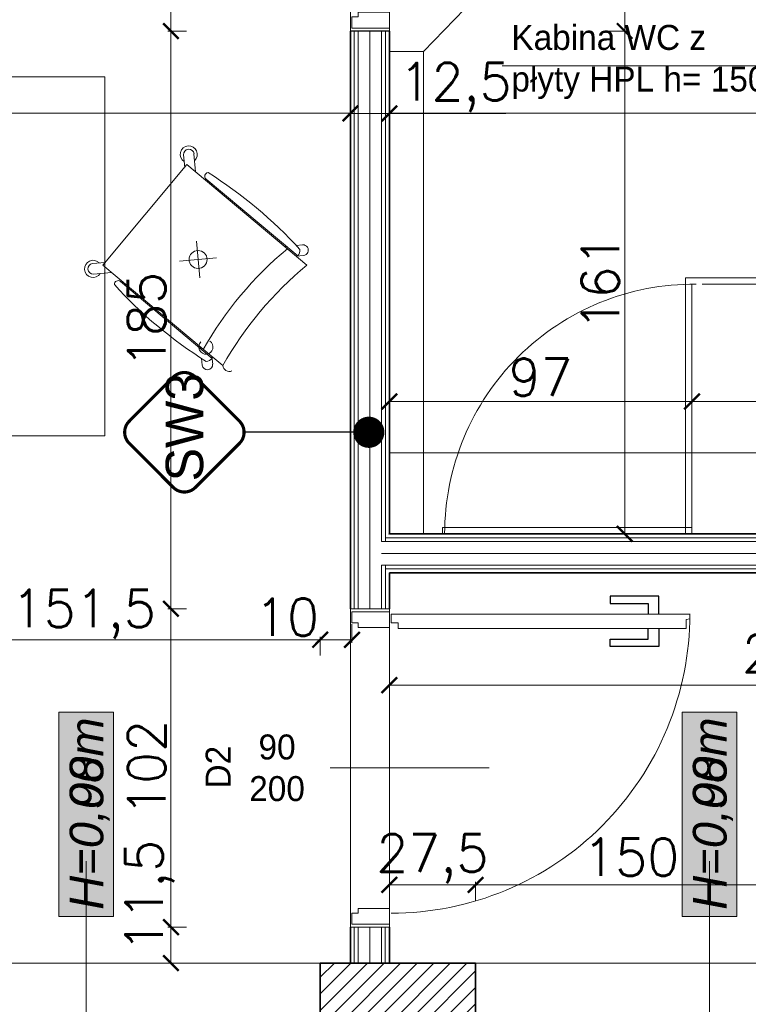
# Model space of a CAD drawing. Header units: millimetres. Extents: x -587 to 358276, y -26688 to 221215.
# Tile 104 of 256: x 9889 to 10122, y 9776 to 10091. Entities that reach past the tile are written whole.
import ezdxf
from ezdxf.lldxf.tags import DXFTag

# ---------------------------------------------------------------- set-up
doc = ezdxf.new("R2010")
doc.units = ezdxf.units.MM
doc.header["$MEASUREMENT"] = 0
for name, color, linetype, lineweight in [('A_istniejące ściany', 7, 'Continuous', 35), ('A_l.przerywana', 250, 'ICAD_ISO03W100', 9), ('A_l.wypełnien', 250, 'Continuous', 9), ('A_opisy', 166, 'Continuous', 15), ('A_projektowane sciany', 5, 'Continuous', 35), ('A_wyposażenie', 7, 'Continuous', 9), ('A_ściany projektowane', 5, 'Continuous', 35), ('l. przekrojowa', 1, 'Continuous', 30), ('l.przerywana', 104, 'ICAD_ISO03W100', 5), ('l.widokowa', 140, 'Continuous', 15), ('l.wypełnien', 253, 'Continuous', 5), ('mebelki', 214, 'Continuous', 9), ('Nowe_820-G Rysunki Obrazki_Nr_pióra__1', 7, 'Continuous', 13), ('wymiarowanie', 176, 'Continuous', 9)]:
    doc.layers.add(name, color=color, linetype=linetype, lineweight=lineweight)
for name, color, linetype in [('D-opis-elewacja', 104, 'Continuous'), ('D-opis-elewacje', 104, 'Continuous'), ('stolarka', 1, 'Continuous')]:
    doc.layers.add(name, color=color, linetype=linetype)
doc.styles.add('ARIALL', font='GOTHIC.TTF', dxfattribs={"height": 40})
doc.styles.add('ROMANS', font='romans')
doc.styles.add('styl2', font='simplex.shx')
doc.linetypes.add('BATTING', pattern='A,0.00254,-2.54,[134,ltypeshp.shx,S=2.54,R=0,X=-2.54,Y=0],-5.08,[134,ltypeshp.shx,S=2.54,R=180,X=2.54,Y=0],-2.54', length=10.16254)
tags = doc.linetypes.add('ICAD_ISO03W100', pattern=[30, 12, -18]).pattern_tags.tags
tags[6:7] = [DXFTag(74, 4), DXFTag(75, 0), DXFTag(340, '0'), DXFTag(46, 1.0), DXFTag(50, 0.0), DXFTag(44, 0.0), DXFTag(45, 0.0)]
tags[4:5] = [DXFTag(74, 4), DXFTag(75, 0), DXFTag(340, '0'), DXFTag(46, 1.0), DXFTag(50, 0.0), DXFTag(44, 0.0), DXFTag(45, 0.0)]
doc.dimstyles.new('Skala 1-50', dxfattribs={"dimtxt": 12, "dimasz": 5, "dimexe": 1, "dimexo": 1, "dimgap": 1.5, "dimtad": 1, "dimdec": 1, "dimrnd": 0.5, "dimtxsty": 'styl2', "dimblk": 'ARCHTICK', "dimcen": 5, "dimadec": 0, "dimazin": 0, "dimtfac": 1, "dimtdec": 1, "dimtmove": 1, "dimatfit": 3, "dimldrblk": 'ARCHTICK', "dimfxl": 5, "dimfxlon": 1, "dimlwd": -1, "dimlwe": -1, "dimarcsym": 0})

# ---------------------------------------------------------------- blocks, each defined once
blk = doc.blocks.new('_ArchTick')
at = {"color": 0, "linetype": 'ByBlock', "const_width": 0.15}
blk.add_lwpolyline([(-0.5, -0.5), (0.5, 0.5)], dxfattribs=at)
blk = doc.blocks.new('*D3514')
at = {"layer": 'Defpoints', "color": 0}
for p in [(9994.69, 10108.05), (10007.19, 10076.33), (10007.19, 10061.02)]:
    blk.add_point(p, dxfattribs=at)
at = {"layer": 'wymiarowanie', "color": 0}
for p, q in [((9994.69, 10066.02), (9994.69, 10060.02)), ((10007.19, 10066.02), (10007.19, 10060.02)), ((9994.69, 10061.02), (10007.19, 10061.02)), ((10007.19, 10061.02), (10044.54, 10061.02))]:
    blk.add_line(p, q, dxfattribs=at)
at = {"layer": 'wymiarowanie', "color": 0, "xscale": 5, "yscale": 5, "zscale": 5, "rotation": 180}
blk.add_blockref('_ArchTick', (9994.69, 10061.02), dxfattribs=at)
at = {"layer": 'wymiarowanie', "color": 0, "xscale": 5, "yscale": 5, "zscale": 5}
blk.add_blockref('_ArchTick', (10007.19, 10061.02), dxfattribs=at)
at = {"layer": 'wymiarowanie', "color": 0, "insert": (10028.39, 10069.37), "char_height": 12, "attachment_point": 5, "style": 'styl2'}
blk.add_mtext('12,5', dxfattribs=at)
blk = doc.blocks.new('*D3515')
at = {"layer": 'Defpoints', "color": 0}
for p in [(10254.19, 10085.14), (10007.19, 10076.33), (10254.19, 10061.04)]:
    blk.add_point(p, dxfattribs=at)
at = {"layer": 'wymiarowanie', "color": 0}
for p, q in [((10007.19, 10066.04), (10007.19, 10060.04)), ((10254.19, 10066.04), (10254.19, 10060.04)), ((10007.19, 10061.04), (10254.19, 10061.04))]:
    blk.add_line(p, q, dxfattribs=at)
at = {"layer": 'wymiarowanie', "color": 0, "xscale": 5, "yscale": 5, "zscale": 5, "rotation": 180}
blk.add_blockref('_ArchTick', (10007.19, 10061.04), dxfattribs=at)
at = {"layer": 'wymiarowanie', "color": 0, "xscale": 5, "yscale": 5, "zscale": 5}
blk.add_blockref('_ArchTick', (10254.19, 10061.04), dxfattribs=at)
at = {"layer": 'wymiarowanie', "color": 0, "insert": (10178.41, 10067.89), "char_height": 12, "attachment_point": 5, "style": 'styl2'}
blk.add_mtext('247', dxfattribs=at)
blk = doc.blocks.new('*D3746')
at = {"layer": 'Defpoints', "color": 0}
for p in [(8932.19, 10071.02), (9994.69, 10071.02), (8932.19, 10061.04)]:
    blk.add_point(p, dxfattribs=at)
at = {"layer": 'wymiarowanie', "color": 0}
for p, q in [((8932.19, 10066.04), (8932.19, 10060.04)), ((9994.69, 10066.04), (9994.69, 10060.04)), ((9994.69, 10061.04), (8932.19, 10061.04))]:
    blk.add_line(p, q, dxfattribs=at)
at = {"layer": 'wymiarowanie', "color": 0, "xscale": 5, "yscale": 5, "zscale": 5, "rotation": 180}
blk.add_blockref('_ArchTick', (8932.19, 10061.04), dxfattribs=at)
at = {"layer": 'wymiarowanie', "color": 0, "xscale": 5, "yscale": 5, "zscale": 5}
blk.add_blockref('_ArchTick', (9994.69, 10061.04), dxfattribs=at)
at = {"layer": 'wymiarowanie', "color": 0, "insert": (9463.44, 10069.39), "char_height": 12, "attachment_point": 5, "style": 'styl2'}
blk.add_mtext('1062,5', dxfattribs=at)
blk = doc.blocks.new('*D3826')
at = {"layer": 'Defpoints', "color": 0}
for p in [(10007.19, 9913.83), (10279.59, 9913.83), (10279.59, 9877.82)]:
    blk.add_point(p, dxfattribs=at)
at = {"layer": 'wymiarowanie', "color": 0}
for p, q in [((10007.19, 9882.82), (10007.19, 9876.82)), ((10279.59, 9882.82), (10279.59, 9876.82)), ((10007.19, 9877.82), (10279.59, 9877.82))]:
    blk.add_line(p, q, dxfattribs=at)
at = {"layer": 'wymiarowanie', "color": 0, "xscale": 5, "yscale": 5, "zscale": 5, "rotation": 180}
blk.add_blockref('_ArchTick', (10007.19, 9877.82), dxfattribs=at)
at = {"layer": 'wymiarowanie', "color": 0, "xscale": 5, "yscale": 5, "zscale": 5}
blk.add_blockref('_ArchTick', (10279.59, 9877.82), dxfattribs=at)
at = {"layer": 'wymiarowanie', "color": 0, "insert": (10143.39, 9886.17), "char_height": 12, "attachment_point": 5, "style": 'styl2'}
blk.add_mtext('272,5', dxfattribs=at)
blk = doc.blocks.new('*D3970')
at = {"layer": 'Defpoints', "color": 0}
for p in [(9985.02, 9892.39), (9833.39, 9788.83), (9985.02, 9788.83)]:
    blk.add_point(p, dxfattribs=at)
at = {"layer": 'wymiarowanie', "color": 0}
for p, q in [((9833.39, 9887.39), (9833.39, 9893.39)), ((9833.39, 9892.39), (9985.02, 9892.39)), ((9985.02, 9887.39), (9985.02, 9893.39))]:
    blk.add_line(p, q, dxfattribs=at)
at = {"layer": 'wymiarowanie', "color": 0, "xscale": 5, "yscale": 5, "zscale": 5, "rotation": 180}
blk.add_blockref('_ArchTick', (9833.39, 9892.39), dxfattribs=at)
at = {"layer": 'wymiarowanie', "color": 0, "xscale": 5, "yscale": 5, "zscale": 5}
blk.add_blockref('_ArchTick', (9985.02, 9892.39), dxfattribs=at)
at = {"layer": 'wymiarowanie', "color": 0, "insert": (9909.2, 9900.59), "char_height": 12, "attachment_point": 5, "style": 'styl2'}
blk.add_mtext('151,5', dxfattribs=at)
blk = doc.blocks.new('*D3971')
at = {"layer": 'Defpoints', "color": 0}
for p in [(9995.19, 9912.12), (9995.19, 9892.39), (9985.02, 9788.83)]:
    blk.add_point(p, dxfattribs=at)
at = {"layer": 'wymiarowanie', "color": 0}
for p, q in [((9995.19, 9897.39), (9995.19, 9891.39)), ((9985.02, 9887.39), (9985.02, 9893.39)), ((9985.02, 9892.39), (9995.19, 9892.39))]:
    blk.add_line(p, q, dxfattribs=at)
at = {"layer": 'wymiarowanie', "color": 0, "xscale": 5, "yscale": 5, "zscale": 5, "rotation": 180}
blk.add_blockref('_ArchTick', (9985.02, 9892.39), dxfattribs=at)
at = {"layer": 'wymiarowanie', "color": 0, "xscale": 5, "yscale": 5, "zscale": 5}
blk.add_blockref('_ArchTick', (9995.19, 9892.39), dxfattribs=at)
at = {"layer": 'wymiarowanie', "color": 0, "insert": (9974.39, 9899.61), "char_height": 12, "attachment_point": 5, "style": 'styl2'}
blk.add_mtext('10', dxfattribs=at)
blk = doc.blocks.new('*D3972')
at = {"layer": 'Defpoints', "color": 0}
for p in [(10034.83, 9813.88), (10007.19, 9788.83), (10034.83, 9788.83)]:
    blk.add_point(p, dxfattribs=at)
at = {"layer": 'wymiarowanie', "color": 0}
for p, q in [((10007.19, 9808.88), (10007.19, 9814.88)), ((10007.19, 9813.88), (10034.83, 9813.88)), ((10034.83, 9808.88), (10034.83, 9814.88))]:
    blk.add_line(p, q, dxfattribs=at)
at = {"layer": 'wymiarowanie', "color": 0, "xscale": 5, "yscale": 5, "zscale": 5, "rotation": 180}
blk.add_blockref('_ArchTick', (10007.19, 9813.88), dxfattribs=at)
at = {"layer": 'wymiarowanie', "color": 0, "xscale": 5, "yscale": 5, "zscale": 5}
blk.add_blockref('_ArchTick', (10034.83, 9813.88), dxfattribs=at)
at = {"layer": 'wymiarowanie', "color": 0, "insert": (10021.01, 9822.24), "char_height": 12, "attachment_point": 5, "style": 'styl2'}
blk.add_mtext('27,5', dxfattribs=at)
blk = doc.blocks.new('*D3973')
at = {"layer": 'Defpoints', "color": 0}
for p in [(10184.83, 9813.88), (10034.83, 9788.83), (10184.83, 9788.83)]:
    blk.add_point(p, dxfattribs=at)
at = {"layer": 'wymiarowanie', "color": 0}
for p, q in [((10034.83, 9808.88), (10034.83, 9814.88)), ((10034.83, 9813.88), (10184.83, 9813.88)), ((10184.83, 9808.88), (10184.83, 9814.88))]:
    blk.add_line(p, q, dxfattribs=at)
at = {"layer": 'wymiarowanie', "color": 0, "xscale": 5, "yscale": 5, "zscale": 5, "rotation": 180}
blk.add_blockref('_ArchTick', (10034.83, 9813.88), dxfattribs=at)
at = {"layer": 'wymiarowanie', "color": 0, "xscale": 5, "yscale": 5, "zscale": 5}
blk.add_blockref('_ArchTick', (10184.83, 9813.88), dxfattribs=at)
at = {"layer": 'wymiarowanie', "color": 0, "insert": (10084.72, 9822.76), "char_height": 12, "attachment_point": 5, "style": 'styl2'}
blk.add_mtext('150', dxfattribs=at)
blk = doc.blocks.new('*D4068')
at = {"layer": 'Defpoints', "color": 0}
for p in [(9937.17, 9800.33), (9995.19, 9800.33), (9995.19, 9788.83)]:
    blk.add_point(p, dxfattribs=at)
at = {"layer": 'wymiarowanie', "color": 0}
for p, q in [((9942.17, 9800.33), (9936.17, 9800.33)), ((9937.17, 9788.83), (9937.17, 9800.33)), ((9942.17, 9788.83), (9936.17, 9788.83))]:
    blk.add_line(p, q, dxfattribs=at)
at = {"layer": 'wymiarowanie', "color": 0, "xscale": 5, "yscale": 5, "zscale": 5}
for p, rotation in [((9937.17, 9800.33), 90), ((9937.17, 9788.83), 270)]:
    blk.add_blockref('_ArchTick', p, dxfattribs=dict(at, rotation=rotation))
at = {"layer": 'wymiarowanie', "color": 0, "insert": (9930.35, 9810.35), "char_height": 12, "attachment_point": 5, "rotation": 90, "style": 'styl2'}
blk.add_mtext('11,5', dxfattribs=at)
blk = doc.blocks.new('*D4069')
at = {"layer": 'Defpoints', "color": 0}
for p in [(9937.17, 9902.33), (9995.19, 9902.33), (9995.19, 9800.33)]:
    blk.add_point(p, dxfattribs=at)
at = {"layer": 'wymiarowanie', "color": 0}
for p, q in [((9942.17, 9902.33), (9936.17, 9902.33)), ((9937.17, 9800.33), (9937.17, 9902.33)), ((9942.17, 9800.33), (9936.17, 9800.33))]:
    blk.add_line(p, q, dxfattribs=at)
at = {"layer": 'wymiarowanie', "color": 0, "xscale": 5, "yscale": 5, "zscale": 5}
for p, rotation in [((9937.17, 9902.33), 90), ((9937.17, 9800.33), 270)]:
    blk.add_blockref('_ArchTick', p, dxfattribs=dict(at, rotation=rotation))
at = {"layer": 'wymiarowanie', "color": 0, "insert": (9929.37, 9851.33), "char_height": 12, "attachment_point": 5, "rotation": 90, "style": 'styl2'}
blk.add_mtext('102', dxfattribs=at)
blk = doc.blocks.new('*D4070')
at = {"layer": 'Defpoints', "color": 0}
for p in [(9937.17, 10087.41), (10000.94, 10087.41), (9995.19, 9902.33)]:
    blk.add_point(p, dxfattribs=at)
at = {"layer": 'wymiarowanie', "color": 0}
for p, q in [((9942.17, 10087.41), (9936.17, 10087.41)), ((9937.17, 9902.33), (9937.17, 10087.41)), ((9942.17, 9902.33), (9936.17, 9902.33))]:
    blk.add_line(p, q, dxfattribs=at)
at = {"layer": 'wymiarowanie', "color": 0, "xscale": 5, "yscale": 5, "zscale": 5}
for p, rotation in [((9937.17, 10087.41), 90), ((9937.17, 9902.33), 270)]:
    blk.add_blockref('_ArchTick', p, dxfattribs=dict(at, rotation=rotation))
at = {"layer": 'wymiarowanie', "color": 0, "insert": (9929.37, 9994.87), "char_height": 12, "attachment_point": 5, "rotation": 90, "style": 'styl2'}
blk.add_mtext('185', dxfattribs=at)
blk = doc.blocks.new('*D4071')
at = {"layer": 'Defpoints', "color": 0}
for p in [(9937.17, 10189.41), (9994.72, 10189.41), (9994.72, 10087.41)]:
    blk.add_point(p, dxfattribs=at)
at = {"layer": 'wymiarowanie', "color": 0}
for p, q in [((9942.17, 10189.41), (9936.17, 10189.41)), ((9937.17, 10087.41), (9937.17, 10189.41)), ((9942.17, 10087.41), (9936.17, 10087.41))]:
    blk.add_line(p, q, dxfattribs=at)
at = {"layer": 'wymiarowanie', "color": 0, "xscale": 5, "yscale": 5, "zscale": 5}
for p, rotation in [((9937.17, 10189.41), 90), ((9937.17, 10087.41), 270)]:
    blk.add_blockref('_ArchTick', p, dxfattribs=dict(at, rotation=rotation))
at = {"layer": 'wymiarowanie', "color": 0, "insert": (9929.37, 10138.41), "char_height": 12, "attachment_point": 5, "rotation": 90, "style": 'styl2'}
blk.add_mtext('102', dxfattribs=at)
blk = doc.blocks.new('*D4082')
at = {"layer": 'Defpoints', "color": 0}
for p in [(10007.19, 10189.41), (10007.19, 10087.41), (10082.64, 10087.41)]:
    blk.add_point(p, dxfattribs=at)
at = {"layer": 'wymiarowanie', "color": 0}
for p, q in [((10077.64, 10189.41), (10083.64, 10189.41)), ((10082.64, 10189.41), (10082.64, 10087.41)), ((10077.64, 10087.41), (10083.64, 10087.41))]:
    blk.add_line(p, q, dxfattribs=at)
at = {"layer": 'wymiarowanie', "color": 0, "xscale": 5, "yscale": 5, "zscale": 5}
for p, rotation in [((10082.64, 10189.41), 90), ((10082.64, 10087.41), -90.00000000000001)]:
    blk.add_blockref('_ArchTick', p, dxfattribs=dict(at, rotation=rotation))
at = {"layer": 'wymiarowanie', "color": 0, "insert": (10074.84, 10138.41), "char_height": 12, "attachment_point": 5, "rotation": 90, "style": 'styl2'}
blk.add_mtext('102', dxfattribs=at)
blk = doc.blocks.new('*D4083')
at = {"layer": 'Defpoints', "color": 0}
for p in [(10077.64, 10087.41), (10015.44, 9926.33), (10082.64, 9926.33)]:
    blk.add_point(p, dxfattribs=at)
at = {"layer": 'wymiarowanie', "color": 0}
for p, q in [((10078.64, 10087.41), (10083.64, 10087.41)), ((10082.64, 10087.41), (10082.64, 9926.33)), ((10077.64, 9926.33), (10083.64, 9926.33))]:
    blk.add_line(p, q, dxfattribs=at)
at = {"layer": 'wymiarowanie', "color": 0, "xscale": 5, "yscale": 5, "zscale": 5}
for p, rotation in [((10082.64, 10087.41), 90), ((10082.64, 9926.33), 270)]:
    blk.add_blockref('_ArchTick', p, dxfattribs=dict(at, rotation=rotation))
at = {"layer": 'wymiarowanie', "color": 0, "insert": (10074.84, 10006.87), "char_height": 12, "attachment_point": 5, "rotation": 90, "style": 'styl2'}
blk.add_mtext('161', dxfattribs=at)
blk = doc.blocks.new('*D4284')
at = {"layer": 'Defpoints', "color": 0}
for p in [(10007.19, 9980.95), (10104.19, 9980.95), (10104.19, 9968.73)]:
    blk.add_point(p, dxfattribs=at)
at = {"layer": 'wymiarowanie', "color": 0}
for p, q in [((10007.19, 9973.73), (10007.19, 9967.73)), ((10104.19, 9973.73), (10104.19, 9967.73)), ((10007.19, 9968.73), (10104.19, 9968.73))]:
    blk.add_line(p, q, dxfattribs=at)
at = {"layer": 'wymiarowanie', "color": 0, "xscale": 5, "yscale": 5, "zscale": 5, "rotation": 180}
blk.add_blockref('_ArchTick', (10007.19, 9968.73), dxfattribs=at)
at = {"layer": 'wymiarowanie', "color": 0, "xscale": 5, "yscale": 5, "zscale": 5}
blk.add_blockref('_ArchTick', (10104.19, 9968.73), dxfattribs=at)
at = {"layer": 'wymiarowanie', "color": 0, "insert": (10055.69, 9976.54), "char_height": 12, "attachment_point": 5, "style": 'styl2'}
blk.add_mtext('97', dxfattribs=at)
blk = doc.blocks.new('*D4285')
at = {"layer": 'Defpoints', "color": 0}
for p in [(10104.19, 9980.95), (10254.19, 9979.03), (10254.19, 9968.73)]:
    blk.add_point(p, dxfattribs=at)
at = {"layer": 'wymiarowanie', "color": 0}
for p, q in [((10104.19, 9973.73), (10104.19, 9967.73)), ((10254.19, 9973.73), (10254.19, 9967.73)), ((10104.19, 9968.73), (10254.19, 9968.73))]:
    blk.add_line(p, q, dxfattribs=at)
at = {"layer": 'wymiarowanie', "color": 0, "xscale": 5, "yscale": 5, "zscale": 5, "rotation": 180}
blk.add_blockref('_ArchTick', (10104.19, 9968.73), dxfattribs=at)
at = {"layer": 'wymiarowanie', "color": 0, "xscale": 5, "yscale": 5, "zscale": 5}
blk.add_blockref('_ArchTick', (10254.19, 9968.73), dxfattribs=at)
at = {"layer": 'wymiarowanie', "color": 0, "insert": (10179.19, 9976.54), "char_height": 12, "attachment_point": 5, "style": 'styl2'}
blk.add_mtext('150', dxfattribs=at)
blk = doc.blocks.new('_Dot')
at = {"color": 0, "linetype": 'ByBlock', "lineweight": -2}
blk.add_line((-0.5, 0), (-1, 0), dxfattribs=at)
at = {"color": 0, "linetype": 'ByBlock', "const_width": 0.5}
blk.add_lwpolyline([(-0.25, 0, 1), (0.25, 0, 1)], format="xyb", close=True, dxfattribs=at)

msp = doc.modelspace()

# ---------------------------------------------------------------- hatches: boundary and pattern name
at = {"layer": 'A_opisy', "ltscale": 0.3, "true_color": 0xffffff}
for points in [[(9901.25, 9803.77), (9901.25, 9869.23), (9918.78, 9869.23), (9918.78, 9803.77)], [(9901.25, 9803.77), (9901.25, 9869.23), (9918.78, 9869.23), (9918.78, 9803.77)], [(9901.25, 9803.77), (9901.25, 9869.23), (9918.78, 9869.23), (9918.78, 9803.77)], [(9901.25, 9803.77), (9901.25, 9869.23), (9918.78, 9869.23), (9918.78, 9803.77)], [(10101.06, 9803.77), (10101.06, 9869.23), (10118.59, 9869.23), (10118.59, 9803.77)], [(10101.06, 9803.77), (10101.06, 9869.23), (10118.59, 9869.23), (10118.59, 9803.77)], [(10101.06, 9803.77), (10101.06, 9869.23), (10118.59, 9869.23), (10118.59, 9803.77)], [(10101.06, 9803.77), (10101.06, 9869.23), (10118.59, 9869.23), (10118.59, 9803.77)]]:
    msp.add_hatch(color=7, dxfattribs=at).paths.add_polyline_path(points)
at = {"layer": 'l.wypełnien'}
h = msp.add_hatch(dxfattribs=at)
h.set_pattern_fill('ANSI31', color=256, scale=30, style=0)
h.set_pattern_definition([(45, (0, 6.0705), (-2.6516504, 2.6516504), [])])
h.paths.add_polyline_path([(8887.19, 10137.66), (8887.19, 9745.65), (8988.77, 9745.65), (8988.77, 9788.83), (8932.19, 9788.83), (8932.19, 10137.66), (8913.43, 10137.66), (8902.43, 10137.66)])
h.paths.add_polyline_path([(10184.83, 9788.83), (10254.19, 9788.83), (10254.19, 9768.83), (10279.59, 9768.83), (10279.59, 9788.83), (10294.77, 9788.83), (10294.77, 9745.65), (10184.83, 9745.65)])
h.paths.add_polyline_path([(9635.2, 9745.65), (9635.2, 9788.83), (9538.82, 9788.83), (9538.82, 9745.65)])
h.paths.add_polyline_path([(9189.01, 9745.65), (9189.01, 9788.83), (9138.77, 9788.83), (9138.77, 9745.65)])
h.paths.add_polyline_path([(9835.02, 9745.65), (9835.02, 9788.83), (9785.2, 9788.83), (9785.2, 9745.65)])
h.paths.add_polyline_path([(10034.83, 9745.65), (10034.83, 9788.83), (9985.02, 9788.83), (9985.02, 9745.65)])
h.paths.add_polyline_path([(9388.82, 9745.65), (9388.82, 9788.83), (9339.01, 9788.83), (9339.01, 9745.65)])
h.paths.add_polyline_path([(10301.6, 9745.65), (10314.77, 9745.65), (10314.77, 9788.83), (10294.77, 9788.83), (10294.77, 9745.65)])
h.paths.add_polyline_path([(10254.19, 9768.83), (10279.59, 9768.83), (10279.59, 9788.83), (10254.19, 9788.83)])

# ---------------------------------------------------------------- linework, layer by layer
at = {"color": 5, "lineweight": 9}
for points in [[(9997.16, 10093.41), (9997.16, 10091.9), (9995.19, 10091.9), (9995.19, 10088.36), (10007.19, 10088.36), (10007.19, 10093.41), (9997.16, 10093.41)], [(9997.16, 9896.28), (9997.16, 9897.8), (9995.19, 9897.8), (9995.19, 9901.33), (10007.19, 9901.33), (10007.19, 9896.28), (9997.16, 9896.28)], [(9997.16, 9806.33), (9997.16, 9804.82), (9995.19, 9804.82), (9995.19, 9801.28), (10007.19, 9801.28), (10007.19, 9806.33), (9997.16, 9806.33)]]:
    msp.add_lwpolyline(points, dxfattribs=at)
at = {"layer": 'A_istniejące ściany', "color": 7}
for points in [[(10034.83, 9788.83), (9985.02, 9788.83)], [(9985.02, 9788.83), (9985.02, 9745.65)], [(10034.83, 9745.65), (10034.83, 9788.83)]]:
    msp.add_lwpolyline(points, dxfattribs=at)
at = {"layer": 'A_l.przerywana', "color": 5, "ltscale": 0.3}
for points in [[(9994.72, 10087.41), (10007.19, 10087.41), (10007.19, 10189.41), (9994.69, 10189.41)], [(10007.19, 9800.33), (9994.69, 9800.33), (9994.69, 9902.33), (10007.19, 9902.33)]]:
    msp.add_lwpolyline(points, close=True, dxfattribs=at)
at = {"layer": 'A_l.wypełnien', "color": 5}
for p, q in [((10004.69, 9923.83), (10254.19, 9923.83)), ((10005.94, 9925.08), (10254.19, 9925.08)), ((10254.19, 9916.33), (10004.69, 9916.33)), ((10254.19, 9915.08), (10005.94, 9915.08))]:
    msp.add_line(p, q, dxfattribs=at)
at = {"layer": 'A_l.wypełnien', "color": 5, "linetype": 'BATTING', "ltscale": 0.35}
msp.add_line((10254.19, 9920.08), (10004.69, 9920.08), dxfattribs=at)
at = {"layer": 'A_opisy'}
for p, q in [((10039.19, 9851.33), (9984.19, 9851.33)), ((9910.02, 9687.98), (9910.02, 9821.45)), ((10109.83, 9687.98), (10109.83, 9821.45))]:
    msp.add_line(p, q, dxfattribs=at)
at = {"layer": 'A_opisy', "ltscale": 0.3}
for points in [[(9901.25, 9803.77), (9901.25, 9869.23), (9918.78, 9869.23), (9918.78, 9803.77)], [(9901.25, 9803.77), (9901.25, 9869.23), (9918.78, 9869.23), (9918.78, 9803.77)], [(9901.25, 9803.77), (9901.25, 9869.23), (9918.78, 9869.23), (9918.78, 9803.77)], [(9901.25, 9803.77), (9901.25, 9869.23), (9918.78, 9869.23), (9918.78, 9803.77)], [(10101.06, 9803.77), (10101.06, 9869.23), (10118.59, 9869.23), (10118.59, 9803.77)], [(10101.06, 9803.77), (10101.06, 9869.23), (10118.59, 9869.23), (10118.59, 9803.77)], [(10101.06, 9803.77), (10101.06, 9869.23), (10118.59, 9869.23), (10118.59, 9803.77)], [(10101.06, 9803.77), (10101.06, 9869.23), (10118.59, 9869.23), (10118.59, 9803.77)], [(9958.19, 9864.33), (9984.19, 9864.33), (9984.19, 9851.33), (9958.19, 9851.33)], [(9958.19, 9851.33), (9984.19, 9851.33), (9984.19, 9838.33), (9958.19, 9838.33)]]:
    msp.add_lwpolyline(points, close=True, dxfattribs=at)
at = {"layer": 'A_projektowane sciany', "color": 5}
for p, q in [((9994.69, 10046.41), (9994.69, 10087.41)), ((10007.19, 10046.41), (10007.19, 10087.41)), ((9994.69, 9902.33), (9994.69, 10080.41)), ((10007.19, 9926.33), (10007.19, 10080.41)), ((10007.19, 9902.33), (10007.19, 9913.83)), ((9994.69, 9788.83), (9994.69, 9800.33)), ((10007.19, 9788.83), (10007.19, 9800.33))]:
    msp.add_line(p, q, dxfattribs=at)
at = {"layer": 'A_wyposażenie'}
for points in [[(10007.19, 10080.9), (10018.19, 10080.9), (10018.19, 9926.33), (10006.91, 9926.21), (10007.19, 9926.33), (10007.19, 10080.9)], [(9867.97, 10072.72), (9867.97, 9957.72), (9915.97, 9957.72), (9915.97, 10072.72), (9867.97, 10072.72)]]:
    msp.add_lwpolyline(points, dxfattribs=at)
at = {"layer": 'A_ściany projektowane', "color": 5}
for points in [[(10254.19, 9926.33), (10007.19, 9926.33)], [(10279.59, 9913.83), (10007.19, 9913.83)]]:
    msp.add_lwpolyline(points, dxfattribs=at)
at = {"layer": 'D-opis-elewacja', "color": 5}
msp.add_lwpolyline([(9990.61, 9958.87), (9980.61, 9958.87), (9960.61, 9958.87)], dxfattribs=at)
at = {"layer": 'D-opis-elewacje', "color": 5, "const_width": 1}
msp.add_lwpolyline([(9945, 9941.19), (9959.15, 9955.33, 0.414214), (9959.15, 9962.4), (9945, 9976.55, 0.414214), (9937.93, 9976.55), (9923.79, 9962.4, 0.414214), (9923.79, 9955.33), (9937.93, 9941.19, 0.414214)], format="xyb", close=True, dxfattribs=at)
at = {"layer": 'l. przekrojowa', "color": 5}
msp.add_line((10007.19, 10087.41), (9994.69, 10087.41), dxfattribs=at)
at = {"layer": 'l.przerywana', "color": 7, "ltscale": 0.3}
for p, q in [((10102.19, 9926.33), (10102.19, 10008.33)), ((10104.19, 9926.33), (10104.19, 10006.33))]:
    msp.add_line(p, q, dxfattribs=at)
msp.add_lwpolyline([(10104.19, 9926.33), (10104.19, 9928.33), (10024.19, 9928.33), (10024.19, 9926.33)], close=True, dxfattribs=at)
msp.add_arc((10104.92, 9926.33), 80, 89.5733, 180, dxfattribs=at)
at = {"layer": 'l.widokowa', "color": 7}
for p, q in [((10102.19, 10008.33), (10254.19, 10008.33)), ((10107.52, 10006.33), (10254.19, 10006.33))]:
    msp.add_line(p, q, dxfattribs=at)
at = {"layer": 'l.wypełnien', "color": 5}
for p, q in [((9995.94, 10087.41), (9995.94, 9902.33)), ((9997.19, 10087.41), (9997.19, 9902.33)), ((10004.69, 10087.41), (10004.69, 10077.41)), ((10004.69, 10087.41), (10004.69, 9923.83)), ((10005.94, 10087.41), (10005.94, 10077.41)), ((10005.94, 10087.41), (10005.94, 9923.83)), ((10004.69, 9916.33), (10004.69, 9902.33)), ((10005.94, 9916.33), (10005.94, 9902.33)), ((9995.9, 9800.33), (9995.9, 9788.83)), ((9997.15, 9800.33), (9997.15, 9788.83)), ((10004.65, 9800.33), (10004.65, 9790.33)), ((10004.65, 9800.33), (10004.65, 9788.83)), ((10005.9, 9800.33), (10005.9, 9790.33)), ((10005.9, 9800.33), (10005.9, 9788.83))]:
    msp.add_line(p, q, dxfattribs=at)
at = {"layer": 'l.wypełnien', "color": 5, "linetype": 'BATTING', "ltscale": 0.35}
for p, q in [((10000.94, 9902.33), (10000.94, 10087.41)), ((10000.9, 9788.83), (10000.9, 9800.33))]:
    msp.add_line(p, q, dxfattribs=at)
at = {"layer": 'mebelki', "color": 7}
for p, q in [((9941.21, 10047.74), (9941.57, 10043.74)), ((9944.56, 10048.03), (9945.07, 10042.28)), ((9945.35, 10020.14), (9946.4, 10008.3)), ((9974.21, 10018.43), (9973.64, 10018.37)), ((9979.39, 10018.89), (9977.33, 10018.7)), ((9951.8, 10014.75), (9939.96, 10013.69)), ((9979.69, 10015.54), (9977.28, 10015.33)), ((9916.06, 10013.26), (9912.07, 10012.9)), ((9918.12, 10010.07), (9912.36, 10009.55)), ((9946.69, 9986.16), (9946.74, 9985.59)), ((9950.33, 9983.11), (9950.55, 9980.7)), ((9947.01, 9982.47), (9947.2, 9980.41))]:
    msp.add_line(p, q, dxfattribs=at)
for points in [[(9980.73, 10012.44), (9942.29, 10044.6), (9915.34, 10012.39)], [(9915.34, 10012.39), (9947.55, 9985.44), (9953.78, 9980.23)]]:
    msp.add_lwpolyline(points, dxfattribs=at)
for points in [[(9977.88, 10015.36), (9948.42, 10040, -0.662165), (9949.05, 10042.07, -0.069157), (9978.52, 10017.41, -0.190138), (9977.88, 10015.36, -1.374705)], [(9950.4, 9982.52), (9920.95, 10007.17, 0.662165), (9919.03, 10006.19, 0.069157), (9948.5, 9981.53, 0.190138), (9950.4, 9982.52, 1.374705)]]:
    msp.add_lwpolyline(points, format="xyb", dxfattribs=at)
msp.add_circle((9945.88, 10014.22), 2.88, dxfattribs=at)
for centre, radius, start, end in [((9942.89, 10047.88), 2.74, 312.9339, 237.2271), ((9942.89, 10047.88), 1.68, 5.0805, 185.0805), ((9979.54, 10017.21), 1.68, 275.0805, 95.0805), ((10049.59, 9927.44), 117.37, 129.7738, 150.3872), ((9912.21, 10011.23), 2.74, 42.9339, 327.2271), ((9912.21, 10011.23), 1.68, 95.0805, 275.0805), ((10055.82, 9922.23), 117.37, 129.7738, 150.3872), ((9948.37, 9986.17), 2.28, 134.4388, 57.2271), ((9948.87, 9980.56), 1.68, 185.0805, 5.0805), ((9955.86, 9980.45), 2.1, 185.9381, 294.5384)]:
    msp.add_arc(centre, radius, start, end, dxfattribs=at)
at = {"layer": 'Nowe_820-G Rysunki Obrazki_Nr_pióra__1', "color": 7, "linetype": 'Continuous', "lineweight": 13}
for points in [[(9833.39, 9788.83), (9986.64, 9788.83)], [(10033.21, 9788.83), (10186.45, 9788.83)]]:
    msp.add_lwpolyline(points, dxfattribs=at)
at = {"layer": 'stolarka', "color": 5}
for points in [[(10093.61, 9900.58), (10093.61, 9906.39), (10077.95, 9906.39), (10077.95, 9904.06), (10090.13, 9904.06), (10090.13, 9900.58)], [(10093.61, 9896.06), (10093.61, 9890.26), (10077.95, 9890.26), (10077.95, 9892.58), (10090.13, 9892.58), (10090.13, 9896.06)]]:
    msp.add_lwpolyline(points, dxfattribs=at)
at = {"layer": 'stolarka', "color": 5, "lineweight": 9}
msp.add_lwpolyline([(10007.76, 9897.8), (10007.76, 9900.58), (10103.53, 9900.58), (10103.52, 9899.08), (10102.37, 9898.9), (10102.37, 9896.06), (10010.06, 9896.06), (10010.06, 9897.8), (10007.76, 9897.8)], dxfattribs=at)
at = {"layer": 'stolarka', "color": 5, "linetype": 'ICAD_ISO03W100', "lineweight": 13, "ltscale": 0.3}
msp.add_arc((10007.76, 9900.58), 95.77, 270.0003, 0.0531, dxfattribs=at)
at = {"layer": 'wymiarowanie'}
for p, q in [((10049.48, 10113.28), (10018.19, 10080.9)), ((10156.33, 10076.3), (10043.38, 10076.3)), ((10007.19, 9952.26), (10769.66, 9952.26))]:
    msp.add_line(p, q, dxfattribs=at)

# ---------------------------------------------------------------- block references
at = {"layer": 'D-opis-elewacja', "color": 5, "xscale": 10, "yscale": 10, "zscale": 10}
msp.add_blockref('_Dot', (10000.61, 9958.87), dxfattribs=at)

# ---------------------------------------------------------------- texts
at = {"layer": 'A_opisy', "ltscale": 0.3, "char_height": 10.8, "width": 109.7533, "attachment_point": 1, "rotation": 90, "style": 'ARIALL'}
for s, insert in [('{\\fArial|b0|i1|c238|p34;H=0,00m}', (9904.7, 9805.89)), ('{\\fArial|b0|i1|c238|p34;H=0,98m}', (9904.7, 9805.89)), ('{\\fArial|b0|i1|c238|p34;H=0,00m}', (10104.52, 9805.89)), ('{\\fArial|b0|i1|c238|p34;H=0,98m}', (10104.52, 9805.89))]:
    msp.add_mtext(s, dxfattribs=dict(at, insert=insert))
at = {"layer": 'wymiarowanie', "linetype": 'Continuous', "insert": (10373.94, 10089.36), "char_height": 14, "width": 327.6277, "attachment_point": 3, "style": 'ROMANS'}
msp.add_mtext('\\pxql;{\\fCentury Gothic|b0|i0|c238|p0;\\H0.571429x;Kabina WC z \\Ppłyty HPL h= 150 cm}', dxfattribs=at)
at = {"layer": 'wymiarowanie', "color": 5, "insert": (9935.5, 9943.14), "char_height": 12, "width": 36.658, "attachment_point": 1, "rotation": 90}
msp.add_mtext('{\\fCentury Gothic|b0|i0|c238|p0;SW3}', dxfattribs=at)

# ---------------------------------------------------------------- dimensions: what is measured, and where the dimension line sits
at = {"layer": 'wymiarowanie'}
for base, p1, p2, picture, middle in [((9937.17, 10189.41), (9994.72, 10087.41), (9994.72, 10189.41), '*D4071', (9929.37, 10138.41)), ((10082.64, 10087.41), (10007.19, 10189.41), (10007.19, 10087.41), '*D4082', (10074.84, 10138.41)), ((9937.17, 10087.41), (9995.19, 9902.33), (10000.94, 10087.41), '*D4070', (9929.37, 9994.87)), ((10082.64, 9926.33), (10077.64, 10087.41), (10015.44, 9926.33), '*D4083', (10074.84, 10006.87))]:
    dim = msp.add_linear_dim(base=base, p1=p1, p2=p2, angle=90, dimstyle='Skala 1-50', dxfattribs=at)
    dim.commit()
    dim.dimension.update_dxf_attribs({"geometry": picture, "text_midpoint": middle})
for base, p1, p2, picture, middle in [((10007.19, 10061.02), (9994.69, 10108.05), (10007.19, 10076.33), '*D3514', (10028.39, 10061.02)), ((10254.19, 10061.04), (10007.19, 10076.33), (10254.19, 10085.14), '*D3515', (10178.41, 10060.09)), ((10034.83, 9813.88), (10007.19, 9788.83), (10034.83, 9788.83), '*D3972', (10021.01, 9813.88)), ((10184.83, 9813.88), (10034.83, 9788.83), (10184.83, 9788.83), '*D3973', (10084.72, 9814.96))]:
    dim = msp.add_linear_dim(base=base, p1=p1, p2=p2, dimstyle='Skala 1-50', dxfattribs=at)
    dim.commit()
    dim.dimension.update_dxf_attribs({"geometry": picture, "text_midpoint": middle, "dimtype": 160})
for base, p1, p2, picture, middle in [((8932.19, 10061.04), (9994.69, 10071.02), (8932.19, 10071.02), '*D3746', (9463.44, 10069.39)), ((10104.19, 9968.73), (10007.19, 9980.95), (10104.19, 9980.95), '*D4284', (10055.69, 9976.54)), ((10254.19, 9968.73), (10104.19, 9980.95), (10254.19, 9979.03), '*D4285', (10179.19, 9976.54)), ((10279.59, 9877.82), (10007.19, 9913.83), (10279.59, 9913.83), '*D3826', (10143.39, 9886.17))]:
    dim = msp.add_linear_dim(base=base, p1=p1, p2=p2, dimstyle='Skala 1-50', dxfattribs=at)
    dim.commit()
    dim.dimension.update_dxf_attribs({"geometry": picture, "text_midpoint": middle})
dim = msp.add_linear_dim(base=(9937.17, 9800.33), p1=(9995.19, 9788.83), p2=(9995.19, 9800.33), angle=90, dimstyle='Skala 1-50', dxfattribs=at)
dim.commit()
dim.dimension.update_dxf_attribs({"geometry": '*D4068', "text_midpoint": (9938.56, 9810.35), "dimtype": 160})

# ---------------------------------------------------------------- next in the draw order: texts
at = {"layer": 'A_opisy', "ltscale": 0.3, "insert": (9971.19, 9851.33), "char_height": 8, "width": 26, "attachment_point": 5, "bg_fill": 2}
msp.add_mtext('\\pxqc;{\\fCentury Gothic|b0|i0|c238|p0;90\\P200}', dxfattribs=at)

# ---------------------------------------------------------------- next in the draw order: linework, layer by layer
at = {"layer": 'A_opisy', "lineweight": 30, "ltscale": 0.3}
msp.add_lwpolyline([(9945.19, 9838.33), (9945.19, 9864.33), (9958.19, 9864.33), (9958.19, 9838.33)], close=True, dxfattribs=at)

# ---------------------------------------------------------------- next in the draw order: dimensions: what is measured, and where the dimension line sits
at = {"layer": 'wymiarowanie'}
dim = msp.add_linear_dim(base=(9995.19, 9892.39), p1=(9985.02, 9788.83), p2=(9995.19, 9912.12), dimstyle='Skala 1-50', dxfattribs=at)
dim.commit()
dim.dimension.update_dxf_attribs({"geometry": '*D3971', "text_midpoint": (9974.39, 9891.8), "dimtype": 160})

# ---------------------------------------------------------------- next in the draw order: texts
at = {"layer": 'A_opisy', "ltscale": 0.3, "insert": (9952.3, 9851.59), "char_height": 8, "width": 26, "attachment_point": 5, "rotation": 90, "bg_fill": 2}
msp.add_mtext('\\pxqc;{\\fCentury Gothic|b0|i0|c238|p0;D2}', dxfattribs=at)

# ---------------------------------------------------------------- next in the draw order: dimensions: what is measured, and where the dimension line sits
at = {"layer": 'wymiarowanie'}
dim = msp.add_linear_dim(base=(9985.02, 9892.39), p1=(9833.39, 9788.83), p2=(9985.02, 9788.83), dimstyle='Skala 1-50', dxfattribs=at)
dim.commit()
dim.dimension.update_dxf_attribs({"geometry": '*D3970', "text_midpoint": (9909.2, 9900.59)})
dim = msp.add_linear_dim(base=(9937.17, 9902.33), p1=(9995.19, 9800.33), p2=(9995.19, 9902.33), angle=90, dimstyle='Skala 1-50', dxfattribs=at)
dim.commit()
dim.dimension.update_dxf_attribs({"geometry": '*D4069', "text_midpoint": (9929.37, 9851.33)})

doc.saveas('drawing.dxf')
